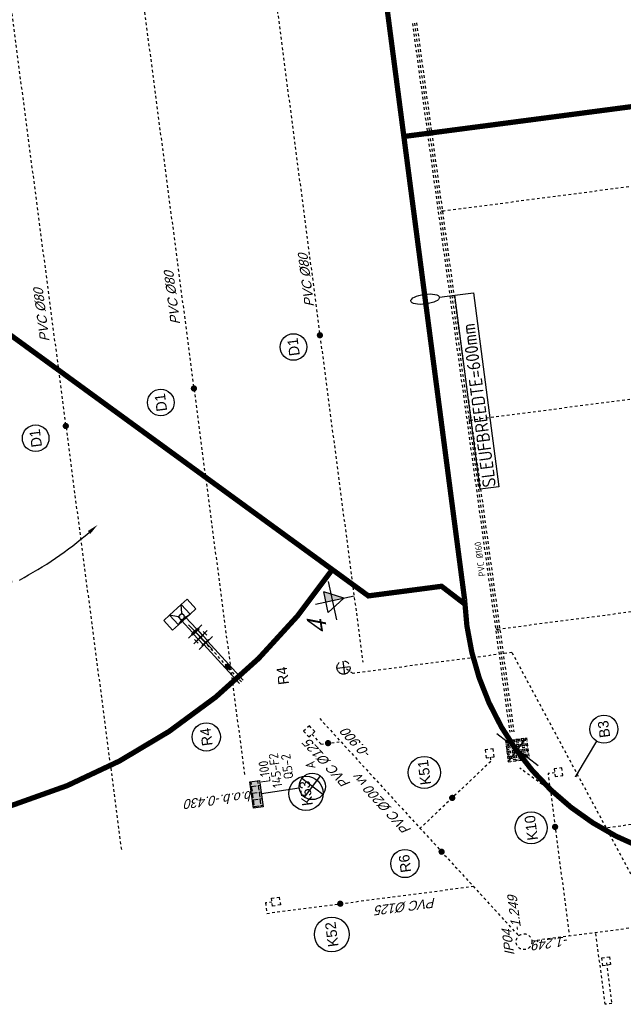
# Model space of a CAD drawing. Header units: metres. Extents: x 118052 to 118564, y 454784 to 455719.
# Tile 94 of 160: x 118469 to 118492, y 455179 to 455216. Entities that reach past the tile are written whole.
import ezdxf
from ezdxf.enums import TextEntityAlignment as Align

# ---------------------------------------------------------------- set-up
doc = ezdxf.new("R2010")
doc.units = ezdxf.units.M
doc.header["$LTSCALE"] = 0.5
doc.header["$PDMODE"] = 3
doc.header["$PDSIZE"] = 0.25
for name, pattern in [('DASHED', [19.049999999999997, 12.7, -6.35]), ('Tauw_HIDDEN2', [5.6, 4, -1.6]), ('Tauw_L_Center2', [6.4990000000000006, 4, -0.833, 0.833, -0.833])]:
    doc.linetypes.add(name, pattern=pattern)
for name, color, linetype in [('EL6312--', 6, 'Continuous'), ('EL_N_A_EB00----REVISIE~-_-----', 1, 'Continuous'), ('GRAAFWERKZAAMHEDEN', 6, 'Continuous'), ('KABELLOOP', 6, 'Continuous'), ('Koningsstal VIEUWPORT', 254, 'Continuous'), ('ME_N_D_EB00----drijflaagafvoergoot~-_-----', 135, 'Continuous'), ('ME_N_D_EB00----sparing~-_-----', 135, 'Continuous'), ('ZU_B_-_EL999---LA_PE-63_sdr00~H_-----', 1, 'Tauw_L_Center2'), ('ZU_B_-_EL999---LD_PE-65_sdr00~H_-----', 1, 'Tauw_L_Center2'), ('ZU_B_-_EL999---LD_pvc160_sdr00~H_-----', 1, 'Tauw_L_Center2'), ('ZU_B_-_EL999---LD_pvc160_vbr11~H_-----', 1, 'Tauw_L_Center2'), ('ZU_B_-_EL999---LD_pvc160_vbr11~W_-----', 8, 'Tauw_HIDDEN2'), ('ZU_B_-_EL999---SYM_RIOOLINSPECTIEPUT~-_002--', 2, 'Tauw_L_Center2'), ('ZU_N_-_AL999---LB_PE-90_sdr00__20_^200~M_-----', 7, 'Continuous'), ('ZU_N_-_AL999---LD_pvc80_sdr00__18_^200~-_-----', 7, 'Continuous'), ('ZU_N_-_AL999---LD_pvc80_sdr00__20_^200~M_-----', 7, 'Continuous'), ('ZU_N_-_AL999---LK_pvc125_sdr34__18_^200~-_-----', 7, 'Continuous'), ('ZU_N_-_AL999---LK_pvc125_sdr34__20_^200~M_-----', 7, 'Continuous'), ('ZU_N_-_AL999---LR_pvc200_sdr34__18_^200~N_-----', 7, 'Continuous'), ('ZU_N_-_AL999---LR_pvc200_vgr11__18_^200~-_-----', 7, 'Continuous'), ('ZU_N_-_AL999---LR_pvc200_vgr11__20_^200~M_-----', 7, 'Continuous'), ('ZU_N_-_AL999---LW_pvc200_vgr11__20_^200~M_-----', 7, 'Continuous'), ('ZU_N_-_AL999---SYM_HWAINSPECTIEPUT__18_^200~-_-----', 7, 'Continuous'), ('ZU_N_-_DX1AMA--_maatvoering_ANG__18_^200', 7, 'Continuous'), ('ZU_N_-_EL999---LB_PE-90_sdr00~H_-----', 2, 'Tauw_L_Center2'), ('ZU_N_-_EL999---LD_PE-65_sdr00~H_-----', 2, 'Tauw_L_Center2'), ('ZU_N_-_EL999---LD_pvc80_sdr00~H_-----', 2, 'Tauw_L_Center2'), ('ZU_N_-_EL999---LK_pvc125_sdr34~H_-----', 2, 'Tauw_L_Center2'), ('ZU_N_-_EL999---LR_pvc200_sdr34~H_-----', 2, 'Tauw_L_Center2'), ('ZU_N_-_EL999---LR_pvc200_vgr11~H_-----', 2, 'Tauw_L_Center2'), ('ZU_N_-_EL999---LW_pvc200_vgr11~H_-----', 2, 'Tauw_L_Center2'), ('ZU_N_-_EL999---LW_pvc200_vgr11~W_-----', 8, 'Continuous'), ('ZU_N_-_EL999---SYM_HWAINSPECTIEPUT~-_002--', 2, 'Tauw_L_Center2'), ('ZU_N_-_EL999---SYM_HYDRANT~-_002--', 2, 'Tauw_L_Center2'), ('ZU_N_-_EL999---SYM_STRAATKOLK~-_----c', 7, 'Tauw_L_Center2'), ('ZU_N_-_MB00----SYM_SONDERING~-_001--', 1, 'Continuous'), ('ZU_N_-_ML999---LB_PE-90_sdr00__20_^200~M_-----', 7, 'Continuous'), ('ZU_N_-_ML999---LD_pvc80_sdr00__20_^200~M_-----', 7, 'Continuous'), ('ZU_N_-_ML999---LK_pvc125_sdr34__20_^200~M_-----', 7, 'Continuous'), ('ZU_N_-_ML999---LR_pvc200_vgr11__20_^200~M_-----', 7, 'Continuous'), ('ZU_N_-_ML999---LW_pvc200_vgr11__20_^200~M_-----', 7, 'Continuous'), ('ZU_N_-_TB00----tekst__35_^200~-_-----', 7, 'Continuous')]:
    doc.layers.add(name, color=color, linetype=linetype)
doc.layers.add('TMP', color=195, linetype='Continuous', plot=False)
doc.styles.add('BURO-018', font='Isocp.shx', dxfattribs={"height": 360})
doc.styles.add('BURO-025', font='Isocp.shx', dxfattribs={"height": 500})
doc.styles.add('TAUW-ISOCP', font='tcb_isocp.shx')
doc.styles.add('tcb_isocp', font='tcb_isocp.shx')
doc.styles.add('WB025', font='ISO.SHX', dxfattribs={"height": 2.5})
doc.dimstyles.new('tzu18-dot_^200', dxfattribs={"dimscale": 200, "dimtxt": 1.8, "dimasz": 3, "dimexe": 2, "dimexo": 0, "dimgap": 0.5, "dimtad": 1, "dimdec": 0, "dimzin": 0, "dimdsep": 46, "dimtxsty": 'TAUW-ISOCP', "dimblk": 'DOTSMALL', "dimcen": 2, "dimdle": 1.5, "dimclre": 8, "dimadec": 0, "dimazin": 0, "dimtp": 1, "dimtm": 1, "dimtfac": 1, "dimtix": 1, "dimtmove": 1, "dimatfit": 3, "dimldrblk": 'DOTSMALL', "dimfxl": 1, "dimtvp": 0.5, "dimtolj": 1, "dimtzin": 0, "dimlwd": -1, "dimlwe": 5, "dimarcsym": 0})

# ---------------------------------------------------------------- blocks, each defined once
blk = doc.blocks.new('zusondg1')
for p, q in [((0, -1.056103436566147), (0, 0.819315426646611)), ((-0.9336846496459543, 0), (0.933684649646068, 0)), ((-0.5, 0.314618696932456), (0, -0.5514067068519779)), ((-0.5, 0.314618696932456), (0.5, 0.314618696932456)), ((0, -0.5514067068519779), (0.5, 0.314618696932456))]:
    blk.add_line(p, q)
for points in [[(0, -0.5514067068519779), (0, 0.314618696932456), (0.5, 0.314618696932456)], [(0, -0.5514067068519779), (0, 0.314618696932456), (0.5, 0.314618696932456), (0, -0.5514067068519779)]]:
    blk.add_solid(points)
blk = doc.blocks.new('FNZ200')
for p, q in [((-170.0000000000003, 20), (169.9999999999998, 20)), ((-170.0000000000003, 20), (-170.0000000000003, 3)), ((-170.0000000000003, 3), (169.9999999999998, 3)), ((-118.5000000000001, 9.094947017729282e-13), (118.5, -9.094947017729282e-13)), ((-111.0000000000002, 40), (-111.0000000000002, 20)), ((110.9999999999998, 40), (110.9999999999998, 20)), ((169.9999999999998, 20), (169.9999999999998, 3))]:
    blk.add_line(p, q)
blk.add_point((0, 0))
blk = doc.blocks.new('FNW200')
for p, q in [((-170, 25.49999999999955), (170, 25.49999999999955)), ((-170, 5.499999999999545), (-170, 25.49999999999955)), ((170, 5.499999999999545), (-170, 5.499999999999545)), ((-130, 0), (130, 0)), ((170, 25.49999999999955), (170, 5.499999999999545))]:
    blk.add_line(p, q)
blk.add_point((0, 0))
blk = doc.blocks.new('drijflaagafvoergoot top')
blk.add_line((-140.0000000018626, 2.58150976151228e-08), (-140.0000000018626, 2.58150976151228e-08))
at = {"layer": 'ME_N_D_EB00----drijflaagafvoergoot~-_-----'}
for p, q in [((-239.999999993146, 100.0000000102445), (-499.99999998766, 300.0000000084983)), ((1.501757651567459e-08, 300.0000000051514), (-40.00000000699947, 100.0000000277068)), ((-40.00000000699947, 100.0000000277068), (575.2539842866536, 99.99999989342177)), ((575.2539842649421, 110.9999999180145), (575.2539843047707, -111.0000001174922)), ((640.8829512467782, 114.9999998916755), (899.3829512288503, 114.9999999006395)), ((899.382951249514, -170.0000001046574), (899.3829512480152, 169.9999998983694)), ((899.3829512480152, 169.9999998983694), (919.3829512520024, 169.9999998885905)), ((919.3829512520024, 169.9999998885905), (919.3829512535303, -170.0000001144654)), ((919.3829512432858, 114.9999999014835), (1177.882951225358, 114.9999999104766)), ((-239.9999999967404, -99.99999997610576), (-500.0000000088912, -299.9999999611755)), ((-40.00000001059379, -99.99999995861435), (575.2539842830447, -100.0000000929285)), ((-40.00000001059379, -99.99999995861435), (-2.413024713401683, -300.0000000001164)), ((899.3829512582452, -115.0000001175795), (640.882951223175, -115.0000000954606)), ((919.3829512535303, -170.0000001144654), (899.382951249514, -170.0000001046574)), ((1177.882951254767, -115.0000001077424), (919.3829512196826, -115.0000000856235))]:
    blk.add_line(p, q, dxfattribs=at)
for points in [[(-500.0000000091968, 600.000000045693), (-499.99999998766, 300.0000000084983), (1.501757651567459e-08, 300.0000000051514), (-6.490154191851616e-09, 600.000000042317)], [(-499.99999998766, 300.0000000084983), (-500.0000000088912, -299.9999999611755), (-6.199115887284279e-09, -299.9999999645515), (1.501757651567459e-08, 300.0000000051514)], [(-239.999999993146, 100.0000000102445), (-239.9999999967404, -99.99999997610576), (-40.00000001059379, -99.99999995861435), (-40.00000000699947, 100.0000000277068)], [(-499.9999999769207, -599.9999999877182), (-500.0000000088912, -299.9999999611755), (-6.199115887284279e-09, -299.9999999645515), (2.575688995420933e-08, -599.9999999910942)]]:
    blk.add_lwpolyline(points, close=True, dxfattribs=at)
blk.add_circle((-140.0000000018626, 2.58150976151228e-08), 100.0000000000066, dxfattribs=at)
blk.add_point((909.3829512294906, -8.716597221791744e-08), dxfattribs=at)
at = {"layer": 'ME_N_D_EB00----sparing~-_-----'}
for p, q in [((815.3829512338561, 224.9999999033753), (1015.382951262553, 224.9999998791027)), ((815.3829512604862, -225.0000001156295), (1015.382951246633, -225.0000000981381))]:
    blk.add_line(p, q, dxfattribs=at)
at = {"layer": 'ME_N_D_EB00----drijflaagafvoergoot~-_-----'}
for name, p, rotation in [('FNZ200', (615.3829512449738, -9.743962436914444e-08), 90), ('FNW200', (615.3829512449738, -9.743962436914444e-08), 270), ('FNW200', (1203.382951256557, -1.186563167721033e-07), 90)]:
    blk.add_blockref(name, p, dxfattribs=dict(at, rotation=rotation))
blk = doc.blocks.new('*D172')
at = {"layer": 'Defpoints', "color": 0, "transparency": 16777216}
for p in [(-284965.6980100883, 59848.63425714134), (-262229.9305388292, 59850.06411849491), (-238585.0830094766, 59851.55115235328), (-275368.5279602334, 54182.29972298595), (-278808.2747358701, 48241.78254102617)]:
    blk.add_point(p, dxfattribs=at)
at = {"layer": 'ZU_N_-_DX1AMA--_maatvoering_ANG__18_^200', "transparency": 16777216}
for start, end in [(181.7334788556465, 193.0115628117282), (200.4302145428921, 213.2701244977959)]:
    blk.add_arc((-262229.9305387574, 59850.0641185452), 14308.95857311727, start, end, dxfattribs=at)
for points in [[(-276604.3324163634, 59416.12245753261), (-276460.3489610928, 59418.30525581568), (-276538.8890835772, 59849.16422248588)], [(-274133.9624837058, 52040.75892256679), (-274253.1537454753, 51959.95395293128), (-273951.143205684, 51642.78265244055)]]:
    blk.add_solid(points, dxfattribs=at)
at = {"layer": 'ZU_N_-_DX1AMA--_maatvoering_ANG__18_^200', "transparency": 16777216, "insert": (-275933.8729518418, 55733.23793979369), "char_height": 360, "attachment_point": 5, "rotation": 286.72088867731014, "style": 'TAUW-ISOCP'}
blk.add_mtext('\\A1;35.00°', dxfattribs=at)
blk = doc.blocks.new('_DotSmall')
at = {"color": 0, "linetype": 'ByBlock', "const_width": 0.5}
blk.add_lwpolyline([(-0.0625, 0, 1), (0.0625, 0, 1)], format="xyb", close=True, dxfattribs=at)
blk = doc.blocks.new('zuhydrt1')
for p, q in [((-0.5, 0), (0.5, 0)), ((0, -0.5), (0, 0.5035136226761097))]:
    blk.add_line(p, q)
at = {"color": 15}
blk.add_line((0, -0.5), (0, -0.5), dxfattribs=at)
blk.add_line((0, -0.5), (0, -0.5), dxfattribs=at)
blk.add_circle((0, 0), 0.5)
blk = doc.blocks.new('E00525')
at = {"linetype": 'ByBlock'}
h = blk.add_hatch(dxfattribs=at)
h.set_pattern_fill('ANGLE', color=0, scale=0.18438609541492, style=0)
h.set_pattern_definition([(360, (-37.67331033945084, -34.01927211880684), (5.551115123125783e-17, 1.287936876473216), [0.9366813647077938, -0.3512555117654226]), (90, (-37.67331033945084, -34.01927211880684), (-1.287936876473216, 1.387778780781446e-16), [0.9366813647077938, -0.3512555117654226])])
edge = h.paths.add_edge_path()
edge.add_line((-2.522521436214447, 2.863310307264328), (2.522521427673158, 2.863310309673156))
edge.add_line((2.522521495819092, 2.863310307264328), (2.522521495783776, 1.000000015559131))
edge.add_line((2.522521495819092, 1.000000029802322), (-2.522521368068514, 1.000000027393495))
edge.add_line((-2.522521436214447, 1), (-2.522521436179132, 2.863310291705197))
h = blk.add_hatch(color=0, dxfattribs=at)
edge = h.paths.add_edge_path()
edge.add_line((-2.522521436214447, 2.863310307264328), (2.522521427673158, 2.863310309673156))
edge.add_line((2.522521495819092, 2.863310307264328), (2.522521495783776, 1.000000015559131))
edge.add_line((2.522521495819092, 1.000000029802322), (-2.522521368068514, 1.000000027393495))
edge.add_line((-2.522521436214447, 1), (-2.522521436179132, 2.863310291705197))
at = {"color": 0, "linetype": 'ByBlock'}
for p, q in [((-1.767766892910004, 14.38605433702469), (1.767767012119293, 10.85052046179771)), ((1.767766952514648, 14.38605433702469), (-1.767766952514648, 10.85052043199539)), ((5.960464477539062e-08, 10.0973382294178), (1.192092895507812e-07, 2.863310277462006))]:
    blk.add_line(p, q, dxfattribs=at)
blk.add_lwpolyline([(-2.522521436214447, 2.863310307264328), (2.522521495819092, 2.863310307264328), (2.522521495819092, 1.000000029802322), (-2.522521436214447, 1)], close=True, dxfattribs=at)
blk.add_circle((0, 12.61828738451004), 2.500000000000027, dxfattribs=at)
at = {"color": 0, "linetype": 'ByBlock', "style": 'BURO-018'}
for tag, p in [('E_GKAST', (5.960464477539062e-08, 20.61828738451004)), ('E_GROEP', (5.960464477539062e-08, 17.61828738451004)), ('E_SGROEP', (4.500000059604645, 17.61828738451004)), ('E_ARMCODE', (0, 12.61828738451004)), ('E_SLET', (4.500000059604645, 11.61828738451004))]:
    blk.add_attdef(tag, text='', height=1.8, dxfattribs=at).set_placement(p, align=Align.MIDDLE)
blk = doc.blocks.new('A$C051E189E')
at = {"layer": 'EL6312--'}
ref = blk.add_blockref('E00525', (-22644.38375192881, -12466.14405807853), dxfattribs=dict(at, xscale=200, yscale=200, zscale=200, rotation=180.5837089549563))
ref.add_attrib('E_SGROEP', 'Q5-2', dxfattribs={"layer": '0', "color": 1, "linetype": 'ByBlock', "height": 360, "style": 'BURO-018'}).set_placement((-21747.12498772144, -14139.70225533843), align=Align.MIDDLE)
ref.add_attrib('E_GKAST', 'L100', dxfattribs={"layer": '0', "color": 1, "linetype": 'ByBlock', "height": 360, "style": 'BURO-018'}).set_placement((-21827.81491732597, -13263.29964649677), align=Align.MIDDLE)
ref.add_attrib('E_GROEP', '145-F2', dxfattribs={"layer": '0', "color": 1, "linetype": 'ByBlock', "height": 360, "style": 'BURO-018'}).set_placement((-21834.05127799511, -13680.68147283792), align=Align.MIDDLE)
ref.add_attrib('E_SLET', 'A', dxfattribs={"layer": '0', "color": 1, "linetype": 'ByBlock', "height": 360, "style": 'BURO-018'}).set_placement((-21800.40800559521, -15019.00782641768), align=Align.MIDDLE)
blk = doc.blocks.new('A$C6DFC50BF')
at = {"layer": 'GRAAFWERKZAAMHEDEN'}
blk.add_line((-4846.071096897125, -22183.12128865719), (-4846.071096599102, -22768.9439753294), dxfattribs=at)
blk.add_lwpolyline([(-12269.25302451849, -22768.9439753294), (-4846.071096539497, -22768.9439753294), (-4846.071096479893, -23482.6350544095), (-12269.25302451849, -23482.6350544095)], close=True, dxfattribs=at)
blk.add_ellipse((-4846.071096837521, -21634.85772716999), major_axis=(2.199296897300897e-07, 548.2635615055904), ratio=0.3406284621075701, dxfattribs=at)
at = {"layer": 'KABELLOOP', "linetype": 'DASHED', "const_width": 200}
for points in [[(-5705.788190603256, 21708.39772927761, 0.5939745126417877), (-14559.3736628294, -16809.87868240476)], [(-16326.44336074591, -21636.91844528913, 0.2968485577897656), (-26522.16170072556, -27029.90334996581)]]:
    blk.add_lwpolyline(points, format="xyb", dxfattribs=at)
for points in [[(-16511.39042884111, -21621.75362813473), (-15726.55562102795, -20836.91821342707), (-15726.55670326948, -18036.91821330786), (-126.5630456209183, -1636.912183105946)], [(-16326.55531167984, -21636.91844537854), (32377.83829969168, -21636.91844537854), (36081.05446058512, -27121.89554059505), (36081.05446070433, -32209.90334999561)], [(1377.825038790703, -21636.9116024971), (1377.838299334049, -55943.81955587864)]]:
    blk.add_lwpolyline(points, dxfattribs=at)
at = {"layer": 'GRAAFWERKZAAMHEDEN', "color": 2, "style": 'BURO-025'}
blk.add_text('SLEUFBREEDTE=600mm', height=500, rotation=359.9837082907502, dxfattribs=at).set_placement((-12235.21967601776, -23378.59951877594))
blk = doc.blocks.new('Leidingen')
at = {"layer": 'TMP'}
for p, q in [((-285182.2135963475, 36272.72652612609), (-283782.34624112, 37669.77764389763)), ((-284887.3183720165, 37376.2136281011), (-284077.2414655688, 36566.29054199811))]:
    blk.add_line(p, q, dxfattribs=at)
at = {"layer": 'ZU_B_-_EL999---LA_PE-63_sdr00~H_-----'}
for centre in [(-279844.0187249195, 37120.18637788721), (-271844.0187609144, 37120.94598503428), (-263844.0187971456, 37121.70559221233)]:
    blk.add_circle(centre, 25, dxfattribs=at)
at = {"layer": 'ZU_B_-_EL999---LD_PE-65_sdr00~H_-----'}
for points in [[(-279844.0187249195, 37120.18637788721), (-279841.2224212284, 7670.186510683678)], [(-271844.0187609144, 37120.94598503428), (-271841.2224573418, 7670.946117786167)], [(-263844.0187971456, 37121.70559221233), (-263841.2224934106, 7671.705724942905)], [(-287843.7378258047, 34161.44478414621), (-287841.2247656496, 7694.497313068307)]]:
    blk.add_lwpolyline(points, dxfattribs=at)
at = {"layer": 'ZU_B_-_EL999---LD_pvc160_vbr11~H_-----'}
blk.add_lwpolyline([(-256644.0228294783, 37255.46083333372), (-283782.2800204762, 37090.71448266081)], dxfattribs=at)
at = {"layer": 'ZU_B_-_EL999---LD_pvc160_vbr11~W_-----'}
for points in [[(-256644.0304256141, 37335.46083300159), (-283782.2876164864, 37170.71448231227)], [(-256644.0152333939, 37175.46083373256), (-283782.2724243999, 37010.7144829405)]]:
    blk.add_lwpolyline(points, dxfattribs=at)
at = {"layer": 'ZU_B_-_EL999---SYM_RIOOLINSPECTIEPUT~-_002--'}
for p, q in [((-284077.3183757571, 37376.2905383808), (-284887.3183720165, 37376.2136281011)), ((-284887.3183720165, 37376.2136281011), (-284887.2414618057, 36566.21363177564)), ((-284819.8183723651, 37376.2200373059), (-284819.7414621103, 36566.22004091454)), ((-284752.3183726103, 37376.2264464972), (-284752.2414624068, 36566.22645017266)), ((-284684.818372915, 37376.2328556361), (-284684.741462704, 36566.23285931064)), ((-284617.3183731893, 37376.23926489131), (-284617.2414630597, 36566.23926857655)), ((-284549.8183736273, 37376.24567398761), (-284549.7414633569, 36566.24567771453)), ((-284482.3183737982, 37376.25208322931), (-284482.2414635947, 36566.25208690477)), ((-284414.8183740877, 37376.25849242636), (-284414.7414638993, 36566.25849604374)), ((-284347.3183744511, 37376.26490163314), (-284347.2414642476, 36566.26490530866)), ((-284279.8183748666, 37376.27131078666), (-284279.7414645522, 36566.27131444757)), ((-284212.3183750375, 37376.27772002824), (-284212.2414647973, 36566.27772363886)), ((-284144.8183754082, 37376.28412923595), (-284144.741465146, 36566.28413284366)), ((-284077.3183757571, 37376.2905383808), (-284077.2414655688, 36566.29054199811)), ((-284077.3119664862, 37308.79053866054), (-284887.3119629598, 37308.71362840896)), ((-284077.3055573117, 37241.29053889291), (-284887.305553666, 37241.213628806)), ((-284077.2991481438, 37173.79053924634), (-284887.2991444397, 37173.71362903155)), ((-284077.2927389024, 37106.29053953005), (-284887.2927353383, 37106.21362939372)), ((-284077.2863297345, 37038.79053988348), (-284887.2863261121, 37038.71362961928)), ((-284077.2799205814, 36971.29054023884), (-284887.2799168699, 36971.21363002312)), ((-284077.2735113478, 36903.79054046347), (-284887.2735077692, 36903.71363026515)), ((-284077.2671021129, 36836.29054086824), (-284887.2670985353, 36836.21363054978)), ((-284077.2606931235, 36768.79054106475), (-284887.2606893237, 36768.71363077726)), ((-284077.2542838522, 36701.29054140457), (-284887.2542801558, 36701.2136311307)), ((-284077.2478746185, 36633.79054162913), (-284887.2478709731, 36633.71363148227)), ((-284077.2414655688, 36566.29054199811), (-284887.2414618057, 36566.21363177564))]:
    blk.add_line(p, q, dxfattribs=at)
blk.add_circle((-284482.2799187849, 36971.25208510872), 389.9999999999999, dxfattribs=at)
at = {"layer": 'ZU_N_-_EL999---LB_PE-90_sdr00~H_-----'}
blk.add_line((-280797.0730127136, 42766.92225624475), (-280529.8941809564, 43099.36640181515), dxfattribs=at)
for points in [[(-280797.0730125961, 36693.8406798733), (-280797.0730127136, 42766.92225624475)], [(-280797.0730125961, 36693.8406798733), (-291532.1112828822, 32630.85057785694), (-291532.1112831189, 7068.149949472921), (-274747.4530802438, 7068.149949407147)]]:
    blk.add_lwpolyline(points, dxfattribs=at)
at = {"layer": 'ZU_N_-_EL999---LD_PE-65_sdr00~H_-----'}
blk.add_lwpolyline([(-287843.7378258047, 34161.44478414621), (-285182.2799155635, 36971.18561943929)], dxfattribs=at)
at = {"layer": 'ZU_N_-_EL999---LD_pvc80_sdr00~H_-----'}
for points in [[(-243669.0606154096, 52350.06411838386), (-286328.2273809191, 52350.06411846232)], [(-243669.0606154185, 47350.06411842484), (-284155.438758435, 47350.06411842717)], [(-243669.0606154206, 42350.0641184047), (-280415.856709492, 42350.06411841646)]]:
    blk.add_lwpolyline(points, dxfattribs=at)
at = {"layer": 'ZU_N_-_EL999---LK_pvc125_sdr34~H_-----'}
for points in [[(-288998.9397559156, 46946.49591504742), (-288998.9397559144, 47196.49591497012), (-289396.9219680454, 47196.49591507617), (-289396.9219705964, 39301.5634304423)], [(-282881.4678574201, 44617.1272641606), (-283296.6346910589, 44326.4243089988), (-283296.6346911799, 43573.03074341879)], [(-284623.9607290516, 38029.8109397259), (-284784.8696526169, 38029.81093971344), (-286953.7224170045, 41012.31024503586)], [(-292935.9649187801, 34674.47473662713), (-294485.9649187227, 34674.4747366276), (-294485.964918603, 34924.47473659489), (-291732.1112829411, 34924.47473672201)]]:
    blk.add_lwpolyline(points, dxfattribs=at)
at = {"layer": 'ZU_N_-_EL999---LK_pvc125_sdr34~H_-----', "flags": 128}
blk.add_lwpolyline([(-285526.6956149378, 35682.77567278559), (-285526.6956149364, 35932.77567276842), (-291732.1112829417, 35932.77567280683)], dxfattribs=at)
at = {"layer": 'ZU_N_-_EL999---LR_pvc200_sdr34~H_-----'}
blk.add_lwpolyline([(-291732.1112830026, 37366.44620374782), (-291732.1112830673, -65.07610745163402)], dxfattribs=at)
at = {"layer": 'ZU_N_-_EL999---LR_pvc200_vgr11~H_-----'}
blk.add_lwpolyline([(-282331.2351497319, 44249.0108072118), (-291486.3656731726, 37838.51913946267)], dxfattribs=at)
at = {"layer": 'ZU_N_-_EL999---LW_pvc200_vgr11~H_-----'}
blk.add_lwpolyline([(-280564.5367444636, 47012.03464354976), (-278921.7272939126, 48162.34220452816)], dxfattribs=at)
at = {"layer": 'ZU_N_-_EL999---LW_pvc200_vgr11~W_-----'}
for points in [[(-280621.8943895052, 47093.9498468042), (-278979.0849375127, 48244.25740897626)], [(-280507.1790991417, 46930.11944019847), (-278864.3696503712, 48080.42700014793)]]:
    blk.add_lwpolyline(points, dxfattribs=at)
at = {"layer": 'ZU_N_-_EL999---SYM_HWAINSPECTIEPUT~-_002--', "lineweight": -3}
blk.add_circle((-291732.1112830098, 37666.44620371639), 299.9999999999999, dxfattribs=at)
at = {"layer": 'ZU_N_-_EL999---SYM_STRAATKOLK~-_----c', "lineweight": -3}
for points in [[(-289148.9397559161, 46946.49591503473), (-288848.9397559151, 46946.49591506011), (-288848.9397557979, 46646.49591495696), (-289148.9397560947, 46646.49591491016)], [(-282797.3638385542, 44497.01428214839), (-282551.6182285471, 44669.08721787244), (-282723.6911642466, 44914.83282795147), (-282969.4367743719, 44742.75989224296)], [(-284623.9607289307, 37879.81093957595), (-284323.9607289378, 37879.81093948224), (-284323.9607288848, 38179.81093962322), (-284623.9607291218, 38179.81093968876)], [(-285676.6956149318, 35382.77567268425), (-285376.695614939, 35382.77567259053), (-285376.6956148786, 35682.77567273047), (-285676.6956151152, 35682.77567285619)], [(-292721.6012247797, 34524.47473658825), (-293021.6012248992, 34524.47473651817), (-293021.6012249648, 34824.47473661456), (-292721.6012247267, 34824.47473672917)]]:
    blk.add_lwpolyline(points, close=True, dxfattribs=at)
at = {"layer": 'ZU_N_-_ML999---LB_PE-90_sdr00__20_^200~M_-----'}
for p, q in [((-285686.7249377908, 34843.20849079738), (-285780.8875851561, 34917.5952896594)), ((-285780.8875851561, 34917.5952896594), (-285773.7123914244, 34911.92701556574)), ((-285773.7123914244, 34911.92701556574), (-285753.3167620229, 34895.81483496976)), ((-285753.3167620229, 34895.81483496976), (-285722.7515667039, 34871.66887995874)), ((-285722.7515667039, 34871.66887995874), (-285686.7249377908, 34843.20849079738)), ((-285686.7249377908, 34843.20849079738), (-285650.6983089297, 34814.74810158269)), ((-285592.5622904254, 34768.82169193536), (-285686.7249377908, 34843.20849079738)), ((-285686.7249377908, 34843.20849079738), (-284548.9023849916, 33944.34912633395)), ((-285650.6983089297, 34814.74810158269), (-285620.1331135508, 34790.60214668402)), ((-285620.1331135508, 34790.60214668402), (-285599.737484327, 34774.48996605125)), ((-285599.737484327, 34774.48996605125), (-285592.5622904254, 34768.82169193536))]:
    blk.add_line(p, q, dxfattribs=at)
blk.add_circle((-284131.7599859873, 33614.8141291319), 531.6023847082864, dxfattribs=at)
at = {"layer": 'ZU_N_-_ML999---LD_pvc80_sdr00__20_^200~M_-----', "flags": 128}
for points in [[(-270075.582034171, 52350.06411845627, 0, 0, 0), (-270045.1673223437, 52233.9824863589, 0, 91.82399999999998, 0), (-270047.4849233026, 52242.82790675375, 91.82399999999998, 169.728, 0), (-270054.0727499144, 52267.97118826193, 169.728, 221.712, 0), (-270063.9453653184, 52305.65128597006, 221.712, 240, 0), (-270075.582034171, 52350.06411845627, 240, 221.712, 0), (-270087.2187028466, 52394.47695085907, 221.712, 169.728, 0), (-270097.0913184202, 52432.15704864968, 169.728, 91.82399999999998, 0), (-270103.6791449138, 52457.30033014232, 91.82399999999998, 0, 0), (-270105.9967459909, 52466.14575055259, 0, 0, 0), (-270075.582034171, 52350.06411845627, 0, 0, 0), (-270260.4059552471, 53055.46821762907, 0, 0, 0)], [(-269294.3628450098, 47350.06411843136, 0, 0, 0), (-269262.2515062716, 47234.44032363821, 0, 91.82399999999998, 0), (-269264.6983902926, 47243.25085675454, 91.82399999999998, 169.728, 0), (-269271.6537061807, 47268.29497077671, 169.728, 221.712, 0), (-269282.0770469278, 47305.82645457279, 221.712, 240, 0), (-269294.3628450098, 47350.06411843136, 240, 221.712, 0), (-269306.6486433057, 47394.30178237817, 221.712, 169.728, 0), (-269317.0719837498, 47431.83326613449, 169.728, 91.82399999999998, 0), (-269324.0272996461, 47456.87738003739, 91.82399999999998, 0, 0), (-269326.4741837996, 47465.68791323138, 0, 0, 0), (-269294.3628450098, 47350.06411843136, 0, 0, 0), (-269524.1762502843, 48177.55680714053, 0, 0, 0)], [(-267912.9536289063, 42350.0641184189, 0, 0, 0), (-267878.7389126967, 42235.04519306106, 0, 91.82399999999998, 0), (-267881.3460740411, 42243.8096351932, 91.82399999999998, 169.728, 0), (-267888.7569816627, 42268.72273446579, 169.728, 221.712, 0), (-267899.8630784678, 42306.05787762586, 221.712, 240, 0), (-267912.9536289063, 42350.0641184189, 240, 221.712, 0), (-267926.0441793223, 42394.07035926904, 221.712, 169.728, 0), (-267937.1502761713, 42431.40550249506, 169.728, 91.82399999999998, 0), (-267944.5611838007, 42456.31860170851, 91.82399999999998, 0, 0), (-267947.1683451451, 42465.08304384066, 0, 0, 0), (-267912.9536289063, 42350.0641184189, 0, 0, 0), (-268081.7902396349, 42917.63876669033, 0, 0, 0)]]:
    blk.add_lwpolyline(points, format="xyseb", dxfattribs=at)
at = {"layer": 'ZU_N_-_ML999---LD_pvc80_sdr00__20_^200~M_-----'}
for centre in [(-270388.3546909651, 53543.80090734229), (-269659.2623627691, 48663.96346522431), (-268225.7248493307, 43401.50085751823)]:
    blk.add_circle(centre, 504.8164961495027, dxfattribs=at)
at = {"layer": 'ZU_N_-_ML999---LK_pvc125_sdr34__20_^200~M_-----', "flags": 128}
for points in [[(-283296.6346912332, 44054.76739718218, 0, 0, 0), (-283193.9868802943, 43992.61092582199, 0, 91.82399999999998, 0), (-283201.8086434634, 43997.34724889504, 91.82399999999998, 169.728, 0), (-283224.0421594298, 44010.81034065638, 169.728, 221.712, 0), (-283257.3616386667, 44030.98633122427, 221.712, 240, 0), (-283296.6346912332, 44054.76739718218, 240, 221.712, 0), (-283335.9077435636, 44078.54846304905, 221.712, 169.728, 0), (-283369.2272230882, 44098.72445371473, 169.728, 91.82399999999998, 0), (-283391.4607388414, 44112.18754526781, 91.82399999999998, 0, 0), (-283399.2825019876, 44116.92386845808, 0, 0, 0), (-283296.6346912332, 44054.76739718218, 0, 0, 0), (-284519.0010200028, 44794.9485761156, 0, 0, 0)], [(-289396.9219689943, 44388.00339025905, 0, 0, 0), (-289286.4031197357, 44341.25316076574, 0, 91.82399999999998, 0), (-289294.8246561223, 44344.81552822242, 91.82399999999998, 169.728, 0), (-289318.7630388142, 44354.94162788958, 169.728, 221.712, 0), (-289354.6374573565, 44370.11675241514, 221.712, 240, 0), (-289396.9219689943, 44388.00339025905, 240, 221.712, 0), (-289439.2064807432, 44405.89002805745, 221.712, 169.728, 0), (-289475.0808992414, 44421.06515251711, 169.728, 91.82399999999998, 0), (-289499.0192820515, 44431.1912521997, 91.82399999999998, 0, 0), (-289507.4408182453, 44434.75361975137, 0, 0, 0), (-289396.9219689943, 44388.00339025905, 0, 0, 0), (-289901.0299941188, 44601.24453446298, 0, 0, 0)], [(-285968.4369497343, 39657.39428686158, 0, 0, 0), (-286047.4086210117, 39567.04233541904, 0, 91.82399999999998, 0), (-286041.3909796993, 39573.92715405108, 91.82399999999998, 169.728, 0), (-286024.2857156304, 39593.49738673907, 169.728, 221.712, 0), (-285998.6515111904, 39622.82563026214, 221.712, 240, 0), (-285968.4369497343, 39657.39428686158, 240, 221.712, 0), (-285938.2223882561, 39691.96294345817, 221.712, 169.728, 0), (-285912.5881838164, 39721.29118692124, 169.728, 91.82399999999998, 0), (-285895.4829198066, 39740.86141961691, 91.82399999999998, 0, 0), (-285889.465278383, 39747.74623829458, 0, 0, 0), (-285968.4369497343, 39657.39428686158, 0, 0, 0), (-285274.2477166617, 40121.41731795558, 0, 0, 0)], [(-287566.8376768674, 35932.77567280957, 0, 0, 0), (-287578.6294217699, 35813.35643335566, 0, 91.82399999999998, 0), (-287577.7308908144, 35822.45617934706, 91.82399999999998, 169.728, 0), (-287575.1767988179, 35848.32238660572, 169.728, 221.712, 0), (-287571.3491984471, 35887.08587179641, 221.712, 240, 0), (-287566.8376768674, 35932.77567280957, 240, 221.712, 0), (-287562.3261553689, 35978.46547383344, 221.712, 169.728, 0), (-287558.4985548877, 36017.22895894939, 169.728, 91.82399999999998, 0), (-287555.9444630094, 36043.09516622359, 91.82399999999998, 0, 0), (-287555.045932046, 36052.19491227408, 0, 0, 0), (-287566.8376768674, 35932.77567280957, 0, 0, 0), (-287545.1878026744, 36233.52583316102, 0, 0, 0)]]:
    blk.add_lwpolyline(points, format="xyseb", dxfattribs=at)
at = {"layer": 'ZU_N_-_ML999---LK_pvc125_sdr34__20_^200~M_-----'}
for centre, radius in [((-285077.0861466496, 45132.8866372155), 652.427115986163), ((-290509.0830422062, 44858.45513464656), 660.2164812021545), ((-284873.1190906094, 40580.35092741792), 609.5278767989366), ((-287485.6586974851, 36836.39847972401), 605.804541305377)]:
    blk.add_circle(centre, radius, dxfattribs=at)
at = {"layer": 'ZU_N_-_ML999---LR_pvc200_vgr11__20_^200~M_-----', "flags": 128}
blk.add_lwpolyline([(-287940.7788469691, 40321.16586409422, 0, 0, 0), (-287918.9832239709, 40203.16183517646, 0, 91.82399999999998, 0), (-287920.6440504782, 40212.15374220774, 91.82399999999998, 169.728, 0), (-287925.3649824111, 40237.71341488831, 169.728, 221.712, 0), (-287932.439841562, 40276.01752260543, 221.712, 240, 0), (-287940.7788469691, 40321.16586409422, 240, 221.712, 0), (-287949.1178521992, 40366.31420549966, 221.712, 169.728, 0), (-287956.1927113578, 40404.6183131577, 169.728, 91.82399999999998, 0), (-287960.9136432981, 40430.17798583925, 91.82399999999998, 0, 0), (-287962.5744698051, 40439.1698929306, 0, 0, 0), (-287940.7788469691, 40321.16586409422, 0, 0, 0), (-288109.4571782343, 41234.40990294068, 0, 0, 0)], format="xyseb", dxfattribs=at)
at = {"layer": 'ZU_N_-_ML999---LR_pvc200_vgr11__20_^200~M_-----'}
blk.add_circle((-288206.325143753, 41758.86429697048), 533.3252424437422, dxfattribs=at)
at = {"layer": 'ZU_N_-_ML999---LW_pvc200_vgr11__20_^200~M_-----', "flags": 128}
blk.add_lwpolyline([(-279929.617113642, 47456.61015512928, 0, 0, 0), (-279838.0485783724, 47379.05241303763, 0, 91.82399999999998, 0), (-279845.0261007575, 47384.96231293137, 91.82399999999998, 169.728, 0), (-279864.859845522, 47401.76131986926, 169.728, 221.712, 0), (-279894.582992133, 47426.93656298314, 221.712, 240, 0), (-279929.617113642, 47456.61015512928, 240, 221.712, 0), (-279964.6512351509, 47486.28374727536, 221.712, 169.728, 0), (-279994.3743816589, 47511.45899031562, 169.728, 91.82399999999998, 0), (-280014.2081264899, 47528.25799726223, 91.82399999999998, 0, 0), (-280021.1856487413, 47534.16789725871, 0, 0, 0), (-279929.617113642, 47456.61015512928, 0, 0, 0), (-282055.2487683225, 48255.41015776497, 0, 0, 0)], format="xyseb", dxfattribs=at)
at = {"layer": 'ZU_N_-_ML999---LW_pvc200_vgr11__20_^200~M_-----'}
blk.add_circle((-282464.4286938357, 48601.98194778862), 536.2277660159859, dxfattribs=at)
at = {"layer": 'EL_N_A_EB00----REVISIE~-_-----'}
for name in ['A$C051E189E', 'A$C6DFC50BF']:
    blk.add_blockref(name, (-262229.9305388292, 59850.06411849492), dxfattribs=at)
at = {"layer": 'ME_N_D_EB00----drijflaagafvoergoot~-_-----', "xscale": -1, "rotation": 35.0000004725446}
blk.add_blockref('drijflaagafvoergoot top', (-277940.4790256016, 48849.4196389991), dxfattribs=at)
at = {"layer": 'ZU_N_-_EL999---SYM_HYDRANT~-_002--', "xscale": 500, "yscale": 500, "zscale": 500, "rotation": 90.00000000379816}
blk.add_blockref('zuhydrt1', (-280529.8941809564, 43099.36640181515), dxfattribs=at)
at = {"layer": 'ZU_N_-_MB00----SYM_SONDERING~-_001--', "xscale": 799.9999999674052, "yscale": 800.0000000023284, "zscale": 799.9999999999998, "rotation": 4.735440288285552}
blk.add_blockref('zusondg1', (-277962.983067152, 43184.15260124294), dxfattribs=at)
at = {"layer": 'ZU_B_-_EL999---LD_pvc160_sdr00~H_-----', "style": 'WB025'}
blk.add_text('PVC %%c160', height=250, rotation=0.005440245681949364, dxfattribs=at).set_placement((-277781.5242910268, 37312.90734640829))
at = {"layer": 'ZU_N_-_AL999---LB_PE-90_sdr00__20_^200~M_-----', "style": 'TAUW-ISOCP'}
blk.add_text('B3', height=399.9999999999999, dxfattribs=at).set_placement((-284131.7599859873, 33614.8141291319), align=Align.MIDDLE)
at = {"layer": 'ZU_N_-_AL999---LD_pvc80_sdr00__18_^200~-_-----', "style": 'tcb_isocp', "oblique": 20.00023775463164}
for p in [(-266808.9558388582, 52539.26720042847), (-266808.9558388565, 47544.83283839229), (-266808.955838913, 42418.27532894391)]:
    blk.add_text('PVC %%12980', height=359.9999999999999, dxfattribs=at).set_placement(p)
at = {"layer": 'ZU_N_-_AL999---LD_pvc80_sdr00__20_^200~M_-----', "style": 'tcb_isocp'}
for p in [(-270388.3546909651, 53543.80090734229), (-269659.2623627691, 48663.96346522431), (-268225.7248493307, 43401.50085751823)]:
    blk.add_text('D1', height=399.9999999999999, dxfattribs=at).set_placement(p, align=Align.MIDDLE)
at = {"layer": 'ZU_N_-_AL999---LK_pvc125_sdr34__18_^200~-_-----', "style": 'TAUW-ISOCP', "oblique": 20.00023775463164}
for rotation, p in [(35.00000023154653, (-284920.2062048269, 43388.29224694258)), (90, (-289646.2387365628, 40781.20562865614))]:
    blk.add_text('PVC %%129125', height=359.9999999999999, rotation=rotation, dxfattribs=at).set_placement(p)
at = {"layer": 'ZU_N_-_AL999---LK_pvc125_sdr34__20_^200~M_-----', "style": 'TAUW-ISOCP'}
for s, p in [('K53', (-285077.0861466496, 45132.8866372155)), ('K52', (-290509.0830422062, 44858.45513464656)), ('K51', (-284873.1190906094, 40580.35092741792))]:
    blk.add_text(s, height=399.9999999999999, dxfattribs=at).set_placement(p, align=Align.MIDDLE)
at = {"layer": 'ZU_N_-_AL999---LK_pvc125_sdr34__20_^200~M_-----', "style": 'tcb_isocp'}
blk.add_text('K10', height=399.9999999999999, rotation=359.9999982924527, dxfattribs=at).set_placement((-287485.6586974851, 36836.39847972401), align=Align.MIDDLE)
at = {"layer": 'ZU_N_-_AL999---LR_pvc200_sdr34__18_^200~N_-----', "style": 'tcb_isocp', "oblique": 20.00023775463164}
for s, rotation, p in [('b.o.b.-0.430', 90, (-284710.4610689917, 47148.37881922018)), ('-0.900', 35.00000023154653, (-283916.7731348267, 42457.05596494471)), ('-1.249', 359.9999982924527, (-291319.3392825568, 37714.01177303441)), ('-1.249', 90, (-291741.8256465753, 35975.99035407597))]:
    blk.add_text(s, height=359.9999999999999, rotation=rotation, dxfattribs=at).set_placement(p)
at = {"layer": 'ZU_N_-_AL999---LR_pvc200_vgr11__18_^200~-_-----', "style": 'TAUW-ISOCP', "oblique": 20.00023775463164}
blk.add_text('PVC %%129200 vv', height=359.9999999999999, rotation=35.00000023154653, dxfattribs=at).set_placement((-286963.6194919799, 41332.89084428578))
at = {"layer": 'ZU_N_-_AL999---LR_pvc200_vgr11__20_^200~M_-----', "style": 'TAUW-ISOCP'}
blk.add_text('R6', height=399.9999999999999, dxfattribs=at).set_placement((-288206.325143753, 41758.86429697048), align=Align.MIDDLE)
at = {"layer": 'ZU_N_-_AL999---LW_pvc200_vgr11__20_^200~M_-----', "style": 'TAUW-ISOCP'}
for p in [(-282464.4286938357, 48601.98194778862), (-280537.4254540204, 45429.71326860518)]:
    blk.add_text('R4', height=399.9999999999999, dxfattribs=at).set_placement(p, align=Align.MIDDLE)
at = {"layer": 'ZU_N_-_AL999---SYM_HWAINSPECTIEPUT__18_^200~-_-----', "style": 'tcb_isocp', "oblique": 20.00023775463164}
blk.add_text('IP04', height=359.9999999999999, rotation=359.9836860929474, dxfattribs=at).set_placement((-292185.9173009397, 38092.382165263))
at = {"layer": 'ZU_N_-_TB00----tekst__35_^200~-_-----', "style": 'tcb_isocp', "oblique": 20.00023775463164}
blk.add_text('4', height=699.9999999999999, rotation=1.435440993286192, dxfattribs=at).set_placement((-278894.9572952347, 43886.46704543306), align=Align.MIDDLE)
at = {"layer": 'ZU_N_-_DX1AMA--_maatvoering_ANG__18_^200'}
dim = blk.add_angular_dim_2l(base=(-275368.5279602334, 54182.29972298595), line1=((-278808.2747358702, 48241.78254102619), (-262229.9305388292, 59850.06411849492)), line2=((-238585.0830094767, 59851.55115235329), (-284965.6980100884, 59848.63425714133)), dimstyle='tzu18-dot_^200', override={"dimasz": 2.16, "dimexe": 0, "dimgap": 0.6, "dimtad": 0, "dimcen": 0.1, "dimdle": 0, "dimclrd": 256, "dimclrt": 256, "dimadec": 2, "dimtm": 0, "dimtofl": 0, "dimtmove": 0, "dimtvp": 0}, dxfattribs=at)
dim.commit()
dim.dimension.update_dxf_attribs({"geometry": '*D172', "text_midpoint": (-275933.8729518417, 55733.23793979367), "dimtype": 162})

msp = doc.modelspace()

# ---------------------------------------------------------------- block references
at = {"layer": 'Koningsstal VIEUWPORT', "color": 6, "xscale": 0.0009975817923, "yscale": 0.0009975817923, "zscale": 0.0009975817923, "rotation": 97.46987594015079}
msp.add_blockref('Leidingen', (118487.8519961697, 455474.6886337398), dxfattribs=at)

doc.saveas('drawing.dxf')
